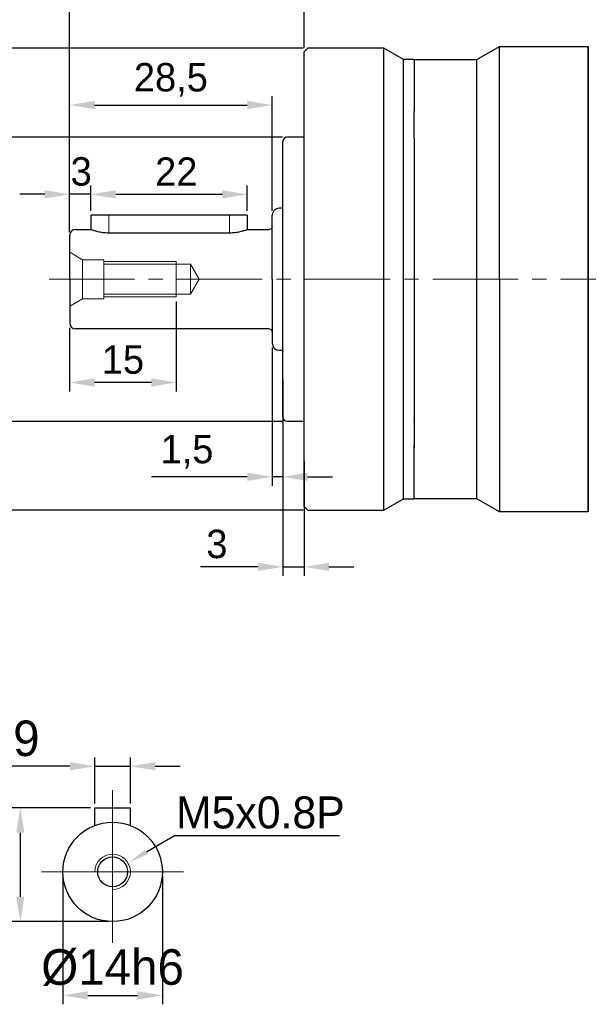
# Model space of a CAD drawing. Header units: millimetres. Extents: x 1333 to 1836, y 975 to 1331.
# Tile 7 of 11: x 1508 to 1588, y 1107 to 1246. Entities that reach past the tile are written whole.
import ezdxf

# ---------------------------------------------------------------- set-up
doc = ezdxf.new("R2010")
doc.units = ezdxf.units.MM
doc.header["$PDSIZE"] = -5
for name, pattern in [('ACAD_ISO10W100', [18, 12, -3, 0, -3]), ('JIS_02_2.0', [3, 2, -1]), ('点画线', [18, 12, -2, 2, -2])]:
    doc.linetypes.add(name, pattern=pattern)
doc.layers.get('0').update_dxf_attribs({"lineweight": 18})
doc.layers.get('Defpoints').update_dxf_attribs({"lineweight": 18})
for name, color, linetype, lineweight in [('7中心线层', 7, '点画线', 18), ('中心线', 7, 'JIS_02_2.0', 13), ('中心线层', 7, 'ACAD_ISO10W100', 20), ('尺寸线', 7, 'Continuous', 18), ('尺寸线层', 3, 'Continuous', 18), ('粗实线', 7, 'Continuous', 50), ('细实线', 7, 'Continuous', 18)]:
    doc.layers.add(name, color=color, linetype=linetype, lineweight=lineweight)
doc.styles.add('工程字', font='txt')
doc.dimstyles.new('DIMSTYLE_17', dxfattribs={"dimtxt": 8, "dimasz": 12, "dimexe": 0.18, "dimexo": 0.0625, "dimgap": 0.09, "dimtad": 1, "dimtih": 1, "dimtoh": 1, "dimdec": 3, "dimdsep": 46, "dimtxsty": 'Standard', "dimblk": '_CAXARROW', "dimcen": 0.09, "dimdle": 24, "dimadec": 0, "dimazin": 0, "dimtfac": 0.7, "dimtdec": 3, "dimtofl": 0, "dimtmove": 0, "dimatfit": 3, "dimfxl": 1, "dimtolj": 1, "dimarcsym": 0})
doc.dimstyles.new('ISO-25', dxfattribs={"dimtxt": 4.5, "dimasz": 1, "dimexe": 1.25, "dimexo": 0.625, "dimtad": 1, "dimtxsty": '工程字', "dimcen": 2.5, "dimdle": 2, "dimadec": 0, "dimazin": 0, "dimtfac": 1, "dimtmove": 0, "dimatfit": 3, "dimfxl": 1, "dimarcsym": 0})
doc.dimstyles.new('副本 ISO-25', dxfattribs={"dimtxt": 4.5, "dimasz": 2.5, "dimexe": 1.25, "dimexo": 0.625, "dimtad": 1, "dimtxsty": '工程字', "dimcen": 2.5, "dimdle": 5, "dimadec": 0, "dimazin": 0, "dimtfac": 1, "dimtmove": 0, "dimatfit": 3, "dimfxl": 1, "dimtolj": 1, "dimarcsym": 0})

# ---------------------------------------------------------------- blocks, each defined once
blk = doc.blocks.new('*D72')
at = {"layer": 'Defpoints', "color": 0, "lineweight": -2}
for p in [(1514.99, 1263.36), (1514.99, 1216.71), (1696.99, 1188.99)]:
    blk.add_point(p, dxfattribs=at)
at = {"layer": '尺寸线层', "color": 0, "lineweight": -2}
for p, q in [((1514.99, 1217.34), (1514.99, 1264.61)), ((1696.99, 1189.61), (1696.99, 1264.61)), ((1694.49, 1263.36), (1517.49, 1263.36))]:
    blk.add_line(p, q, dxfattribs=at)
for points in [[(1517.49, 1263.77), (1517.49, 1262.94), (1514.99, 1263.36)], [(1694.49, 1262.94), (1694.49, 1263.77), (1696.99, 1263.36)]]:
    blk.add_solid(points, dxfattribs=at)
at = {"layer": '尺寸线层', "color": 0, "insert": (1601.49, 1266.23), "char_height": 4.5, "attachment_point": 5, "style": '工程字'}
blk.add_mtext('\\A1;182', dxfattribs=at)
blk = doc.blocks.new('*D84')
at = {"layer": 'Defpoints', "color": 0, "lineweight": -2}
for p in [(1545.59, 1229.51), (1505.78, 1189.51), (1545.59, 1189.51)]:
    blk.add_point(p, dxfattribs=at)
at = {"layer": '尺寸线层', "color": 0, "linetype": 'ByBlock', "lineweight": -2}
for p, q in [((1544.97, 1229.51), (1504.53, 1229.51)), ((1505.78, 1226.01), (1505.78, 1193.01)), ((1544.97, 1189.51), (1504.53, 1189.51))]:
    blk.add_line(p, q, dxfattribs=at)
at = {"layer": '尺寸线层', "color": 0, "lineweight": -2}
for points in [[(1506.37, 1226.01), (1505.2, 1226.01), (1505.78, 1229.51)], [(1505.2, 1193.01), (1506.37, 1193.01), (1505.78, 1189.51)]]:
    blk.add_solid(points, dxfattribs=at)
at = {"layer": '尺寸线层', "color": 0, "insert": (1502.58, 1209.31), "char_height": 4, "attachment_point": 5, "rotation": 90, "style": '工程字'}
blk.add_mtext('%%C40h7', dxfattribs=at)
blk = doc.blocks.new('*D85')
at = {"layer": 'Defpoints', "color": 0, "lineweight": -2}
for p in [(1547.99, 1252.65), (1547.99, 1241.51), (1514.99, 1215.51)]:
    blk.add_point(p, dxfattribs=at)
at = {"layer": '尺寸线层', "color": 0, "linetype": 'ByBlock', "lineweight": -2}
for p, q in [((1514.99, 1216.14), (1514.99, 1253.9)), ((1547.99, 1242.14), (1547.99, 1253.9)), ((1518.49, 1252.65), (1544.49, 1252.65))]:
    blk.add_line(p, q, dxfattribs=at)
at = {"layer": '尺寸线层', "color": 0, "lineweight": -2}
for points in [[(1518.49, 1253.23), (1518.49, 1252.06), (1514.99, 1252.65)], [(1544.49, 1252.06), (1544.49, 1253.23), (1547.99, 1252.65)]]:
    blk.add_solid(points, dxfattribs=at)
at = {"layer": '尺寸线层', "color": 0, "insert": (1531.54, 1255.85), "char_height": 4, "attachment_point": 5, "style": '工程字'}
blk.add_mtext('33', dxfattribs=at)
blk = doc.blocks.new('*D86')
at = {"layer": 'Defpoints', "color": 0, "lineweight": -2}
for p in [(1514.99, 1221.46), (1517.99, 1218.51), (1514.99, 1215.71)]:
    blk.add_point(p, dxfattribs=at)
at = {"layer": '尺寸线层', "color": 0, "linetype": 'ByBlock', "lineweight": -2}
for p, q in [((1514.99, 1216.34), (1514.99, 1222.71)), ((1517.99, 1219.14), (1517.99, 1222.71)), ((1511.49, 1221.46), (1507.99, 1221.46)), ((1517.99, 1221.46), (1514.99, 1221.46)), ((1521.49, 1221.46), (1524.99, 1221.46))]:
    blk.add_line(p, q, dxfattribs=at)
at = {"layer": '尺寸线层', "color": 0, "lineweight": -2}
for points in [[(1511.49, 1220.88), (1511.49, 1222.04), (1514.99, 1221.46)], [(1521.49, 1222.04), (1521.49, 1220.88), (1517.99, 1221.46)]]:
    blk.add_solid(points, dxfattribs=at)
at = {"layer": '尺寸线层', "color": 0, "insert": (1516.62, 1224.66), "char_height": 4, "attachment_point": 5, "style": '工程字'}
blk.add_mtext('3', dxfattribs=at)
blk = doc.blocks.new('*D87')
at = {"layer": 'Defpoints', "color": 0, "lineweight": -2}
for p in [(1539.99, 1221.46), (1517.99, 1218.51), (1539.99, 1218.51)]:
    blk.add_point(p, dxfattribs=at)
at = {"layer": '尺寸线层', "color": 0, "linetype": 'ByBlock', "lineweight": -2}
for p, q in [((1517.99, 1219.14), (1517.99, 1222.71)), ((1539.99, 1219.14), (1539.99, 1222.71)), ((1521.49, 1221.46), (1536.49, 1221.46))]:
    blk.add_line(p, q, dxfattribs=at)
at = {"layer": '尺寸线层', "color": 0, "lineweight": -2}
for points in [[(1521.49, 1222.04), (1521.49, 1220.87), (1517.99, 1221.46)], [(1536.49, 1220.87), (1536.49, 1222.04), (1539.99, 1221.46)]]:
    blk.add_solid(points, dxfattribs=at)
at = {"layer": '尺寸线层', "color": 0, "insert": (1530, 1224.66), "char_height": 4, "attachment_point": 5, "style": '工程字'}
blk.add_mtext('22', dxfattribs=at)
blk = doc.blocks.new('*D88')
at = {"layer": 'Defpoints', "color": 0, "lineweight": -2}
for p in [(1543.49, 1200.51), (1544.99, 1196.09), (1543.49, 1181.7)]:
    blk.add_point(p, dxfattribs=at)
at = {"layer": '尺寸线层', "color": 0, "linetype": 'ByBlock', "lineweight": -2}
for p, q in [((1543.49, 1199.89), (1543.49, 1180.45)), ((1544.99, 1195.46), (1544.99, 1180.45)), ((1539.99, 1181.7), (1526.52, 1181.7)), ((1544.99, 1181.7), (1543.49, 1181.7)), ((1548.49, 1181.7), (1551.99, 1181.7))]:
    blk.add_line(p, q, dxfattribs=at)
at = {"layer": '尺寸线层', "color": 0, "lineweight": -2}
for points in [[(1539.99, 1181.12), (1539.99, 1182.29), (1543.49, 1181.7)], [(1548.49, 1182.29), (1548.49, 1181.12), (1544.99, 1181.7)]]:
    blk.add_solid(points, dxfattribs=at)
at = {"layer": '尺寸线层', "color": 0, "insert": (1531.51, 1185.24), "char_height": 4, "attachment_point": 5, "style": '工程字'}
blk.add_mtext('1,5', dxfattribs=at)
blk = doc.blocks.new('*D89')
at = {"layer": 'Defpoints', "color": 0, "lineweight": -2}
for p in [(1544.99, 1186.72), (1547.99, 1184.51), (1547.99, 1169.03)]:
    blk.add_point(p, dxfattribs=at)
at = {"layer": '尺寸线层', "color": 0, "linetype": 'ByBlock', "lineweight": -2}
for p, q in [((1544.99, 1186.1), (1544.99, 1167.78)), ((1547.99, 1183.89), (1547.99, 1167.78)), ((1541.49, 1169.03), (1533.43, 1169.03)), ((1544.99, 1169.03), (1547.99, 1169.03)), ((1551.49, 1169.03), (1554.99, 1169.03))]:
    blk.add_line(p, q, dxfattribs=at)
at = {"layer": '尺寸线层', "color": 0, "lineweight": -2}
for points in [[(1541.49, 1168.45), (1541.49, 1169.61), (1544.99, 1169.03)], [(1551.49, 1169.61), (1551.49, 1168.45), (1547.99, 1169.03)]]:
    blk.add_solid(points, dxfattribs=at)
at = {"layer": '尺寸线层', "color": 0, "insert": (1535.71, 1172.23), "char_height": 4, "attachment_point": 5, "style": '工程字'}
blk.add_mtext('3', dxfattribs=at)
blk = doc.blocks.new('*D90')
at = {"layer": 'Defpoints', "color": 0, "lineweight": -2}
for p in [(1666.99, 1252.75), (1547.99, 1241.51), (1666.99, 1209.51)]:
    blk.add_point(p, dxfattribs=at)
at = {"layer": '尺寸线', "color": 0, "linetype": 'ByBlock', "lineweight": -2}
for p, q in [((1547.99, 1242.14), (1547.99, 1254)), ((1551.49, 1252.75), (1663.49, 1252.75)), ((1666.99, 1210.14), (1666.99, 1254))]:
    blk.add_line(p, q, dxfattribs=at)
at = {"layer": '尺寸线', "color": 0, "lineweight": -2}
for points in [[(1551.49, 1253.33), (1551.49, 1252.16), (1547.99, 1252.75)], [(1663.49, 1252.16), (1663.49, 1253.33), (1666.99, 1252.75)]]:
    blk.add_solid(points, dxfattribs=at)
at = {"layer": '尺寸线', "color": 0, "insert": (1607.49, 1255.95), "char_height": 4, "attachment_point": 5, "style": '工程字'}
blk.add_mtext('119', dxfattribs=at)
blk = doc.blocks.new('*D91')
at = {"layer": 'Defpoints', "color": 0, "lineweight": -2}
for p in [(1529.99, 1207.01), (1514.99, 1203.31), (1514.99, 1194.98)]:
    blk.add_point(p, dxfattribs=at)
at = {"layer": '尺寸线层', "color": 0, "linetype": 'ByBlock', "lineweight": -2}
for p, q in [((1529.99, 1206.39), (1529.99, 1193.73)), ((1514.99, 1202.69), (1514.99, 1193.73)), ((1526.49, 1194.98), (1518.49, 1194.98))]:
    blk.add_line(p, q, dxfattribs=at)
at = {"layer": '尺寸线层', "color": 0, "lineweight": -2}
for points in [[(1518.49, 1195.56), (1518.49, 1194.4), (1514.99, 1194.98)], [(1526.49, 1194.4), (1526.49, 1195.56), (1529.99, 1194.98)]]:
    blk.add_solid(points, dxfattribs=at)
at = {"layer": '尺寸线层', "color": 0, "insert": (1522.49, 1198.18), "char_height": 4, "attachment_point": 5, "style": '工程字'}
blk.add_mtext('15', dxfattribs=at)
blk = doc.blocks.new('*D92')
at = {"layer": 'Defpoints', "color": 0, "lineweight": -2}
for p in [(1543.49, 1234.03), (1543.49, 1218.51), (1514.99, 1215.71)]:
    blk.add_point(p, dxfattribs=at)
at = {"layer": '尺寸线层', "color": 0, "linetype": 'ByBlock', "lineweight": -2}
for p, q in [((1514.99, 1216.34), (1514.99, 1235.28)), ((1543.49, 1219.14), (1543.49, 1235.28)), ((1518.49, 1234.03), (1539.99, 1234.03))]:
    blk.add_line(p, q, dxfattribs=at)
at = {"layer": '尺寸线层', "color": 0, "lineweight": -2}
for points in [[(1518.49, 1234.61), (1518.49, 1233.45), (1514.99, 1234.03)], [(1539.99, 1233.45), (1539.99, 1234.61), (1543.49, 1234.03)]]:
    blk.add_solid(points, dxfattribs=at)
at = {"layer": '尺寸线层', "color": 0, "insert": (1529.24, 1237.57), "char_height": 4, "attachment_point": 5, "style": '工程字'}
blk.add_mtext('28,5', dxfattribs=at)
blk = doc.blocks.new('*D93')
at = {"layer": 'Defpoints', "color": 0, "lineweight": -2}
for p in [(1548.49, 1242.01), (1496.63, 1177.01), (1548.49, 1177.01)]:
    blk.add_point(p, dxfattribs=at)
at = {"layer": '尺寸线层', "color": 0, "linetype": 'ByBlock', "lineweight": -2}
for p, q in [((1547.87, 1242.01), (1495.38, 1242.01)), ((1496.63, 1238.51), (1496.63, 1180.51)), ((1547.87, 1177.01), (1495.38, 1177.01))]:
    blk.add_line(p, q, dxfattribs=at)
at = {"layer": '尺寸线层', "color": 0, "lineweight": -2}
for points in [[(1497.22, 1238.51), (1496.05, 1238.51), (1496.63, 1242.01)], [(1496.05, 1180.51), (1497.22, 1180.51), (1496.63, 1177.01)]]:
    blk.add_solid(points, dxfattribs=at)
at = {"layer": '尺寸线层', "color": 0, "insert": (1493.43, 1208.95), "char_height": 4, "attachment_point": 5, "rotation": 90, "style": '工程字'}
blk.add_mtext('%%C65', dxfattribs=at)
blk = doc.blocks.new('*D94')
at = {"layer": 'Defpoints', "color": 0, "lineweight": -2}
for p in [(1523.54, 1140.97), (1518.54, 1135.11), (1523.54, 1135.11)]:
    blk.add_point(p, dxfattribs=at)
at = {"layer": '尺寸线层', "color": 0, "linetype": 'ByBlock', "lineweight": -2}
for p, q in [((1518.54, 1135.74), (1518.54, 1142.22)), ((1523.54, 1135.74), (1523.54, 1142.22)), ((1515.04, 1140.97), (1498.82, 1140.97)), ((1518.54, 1140.97), (1523.54, 1140.97)), ((1527.04, 1140.97), (1530.54, 1140.97))]:
    blk.add_line(p, q, dxfattribs=at)
at = {"layer": '尺寸线层', "color": 0, "lineweight": -2}
for points in [[(1515.04, 1140.39), (1515.04, 1141.55), (1518.54, 1140.97)], [(1527.04, 1141.55), (1527.04, 1140.39), (1523.54, 1140.97)]]:
    blk.add_solid(points, dxfattribs=at)
at = {"layer": '尺寸线层', "color": 0, "insert": (1505.18, 1144.87), "char_height": 5, "attachment_point": 5, "style": '工程字'}
blk.add_mtext('5h9', dxfattribs=at)
blk = doc.blocks.new('*D95')
at = {"layer": 'Defpoints', "color": 0, "lineweight": -2}
for p in [(1518.54, 1135.11), (1508.04, 1119.11), (1521.04, 1119.11)]:
    blk.add_point(p, dxfattribs=at)
at = {"layer": '尺寸线层', "color": 0, "linetype": 'ByBlock', "lineweight": -2}
for p, q in [((1517.91, 1135.11), (1506.79, 1135.11)), ((1508.04, 1131.61), (1508.04, 1122.61)), ((1520.41, 1119.11), (1506.79, 1119.11))]:
    blk.add_line(p, q, dxfattribs=at)
at = {"layer": '尺寸线层', "color": 0, "lineweight": -2}
for points in [[(1508.63, 1131.61), (1507.46, 1131.61), (1508.04, 1135.11)], [(1507.46, 1122.61), (1508.63, 1122.61), (1508.04, 1119.11)]]:
    blk.add_solid(points, dxfattribs=at)
at = {"layer": '尺寸线层', "color": 0, "insert": (1504.14, 1127.11), "char_height": 5, "attachment_point": 5, "rotation": 90, "style": '工程字'}
blk.add_mtext('16', dxfattribs=at)
blk = doc.blocks.new('*D96')
at = {"layer": 'Defpoints', "color": 0, "lineweight": -2}
for p in [(1514.04, 1126.11), (1528.04, 1126.11), (1528.04, 1108.72)]:
    blk.add_point(p, dxfattribs=at)
at = {"layer": '尺寸线层', "color": 0, "linetype": 'ByBlock', "lineweight": -2}
for p, q in [((1514.04, 1125.49), (1514.04, 1107.47)), ((1528.04, 1125.49), (1528.04, 1107.47)), ((1517.54, 1108.72), (1524.54, 1108.72))]:
    blk.add_line(p, q, dxfattribs=at)
at = {"layer": '尺寸线层', "color": 0, "lineweight": -2}
for points in [[(1517.54, 1109.3), (1517.54, 1108.13), (1514.04, 1108.72)], [(1524.54, 1108.13), (1524.54, 1109.3), (1528.04, 1108.72)]]:
    blk.add_solid(points, dxfattribs=at)
at = {"layer": '尺寸线层', "color": 0, "insert": (1521.04, 1112.62), "char_height": 5, "attachment_point": 5, "style": '工程字'}
blk.add_mtext('%%C14h6', dxfattribs=at)
blk = doc.blocks.new('_CAXARROW')
blk.add_hatch(color=0).paths.add_polyline_path([(0, 0), (-1, 0.125), (-1, -0.125)], flags=0)
blk = doc.blocks.new('*D97')
at = {"layer": 'Defpoints', "color": 0, "lineweight": -2}
for p in [(1523.2, 1127.37), (1518.88, 1124.85)]:
    blk.add_point(p, dxfattribs=at)
at = {"layer": '尺寸线层', "color": 0, "linetype": 'Continuous', "lineweight": -2}
for p, q in [((1529.73, 1131.19), (1525.79, 1128.89)), ((1552.95, 1131.19), (1529.73, 1131.19)), ((1520.95, 1126.11), (1521.13, 1126.11)), ((1521.04, 1126.02), (1521.04, 1126.2))]:
    blk.add_line(p, q, dxfattribs=at)
at = {"layer": '尺寸线层', "color": 0, "lineweight": -2, "xscale": 3, "yscale": 3, "zscale": 3, "rotation": 210.3010392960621}
blk.add_blockref('_CAXARROW', (1523.2, 1127.37), dxfattribs=at)
at = {"layer": '尺寸线层', "color": 0, "insert": (1541.84, 1134.44), "char_height": 4.5, "attachment_point": 5, "style": '工程字'}
blk.add_mtext('\\A1;M5x0.8P', dxfattribs=at)
blk = doc.blocks.new('_FILLED')
at = {"linetype": 'ByBlock'}
blk.add_hatch(color=0, dxfattribs=at).paths.add_polyline_path([(0, 0), (-1, 0.133), (-1, -0.133)], flags=0)

msp = doc.modelspace()

# ---------------------------------------------------------------- linework, layer by layer
for p, q in [((1563.6439, 1240.4146), (1563.4939, 1240.2646)), ((1563.4939, 1209.5146), (1563.4939, 1240.4146)), ((1544.9648, 1209.5146), (1544.9939, 1209.5146)), ((1563.4939, 1178.6146), (1563.4939, 1209.5146)), ((1563.4939, 1178.7646), (1563.6439, 1178.6146))]:
    msp.add_line(p, q)
at = {"layer": '7中心线层'}
msp.add_line((1512.1006, 1209.5146), (1666.9939, 1209.5146), dxfattribs=at)
at = {"layer": '中心线', "color": 0, "linetype": 'ByBlock'}
for p, q in [((1520.4939, 1218.5146), (1520.4939, 1216.0529)), ((1537.4939, 1218.5146), (1537.4939, 1216.0529)), ((1514.9939, 1213.3038), (1516.7939, 1212.2646)), ((1516.7939, 1212.2646), (1519.7939, 1212.2646)), ((1516.7939, 1212.2646), (1516.7939, 1206.7646)), ((1519.7939, 1212.2646), (1519.7939, 1206.7646)), ((1519.7939, 1212.0146), (1529.9939, 1212.0146)), ((1519.7939, 1211.6146), (1531.9939, 1211.6146)), ((1529.9939, 1212.0146), (1529.9939, 1207.0146)), ((1531.9939, 1211.6146), (1533.2063, 1209.5146)), ((1531.9939, 1211.6146), (1531.9939, 1207.4146)), ((1531.9939, 1207.4146), (1533.2063, 1209.5146)), ((1519.7939, 1207.4146), (1531.9939, 1207.4146)), ((1519.7939, 1207.0146), (1529.9939, 1207.0146)), ((1514.9939, 1205.7253), (1516.7939, 1206.7646)), ((1516.7939, 1206.7646), (1519.7939, 1206.7646))]:
    msp.add_line(p, q, dxfattribs=at)
at = {"layer": '中心线层', "color": 0, "linetype": 'ByBlock'}
for p, q in [((1521.037, 1116.1105), (1521.037, 1137.6105)), ((1511.037, 1126.1105), (1531.037, 1126.1105))]:
    msp.add_line(p, q, dxfattribs=at)
at = {"layer": '粗实线', "color": 0, "lineweight": 30}
for p, q in [((1548.4939, 1242.0146), (1547.9939, 1241.5146)), ((1559.2226, 1242.0146), (1548.4939, 1242.0146)), ((1561.9939, 1240.4146), (1559.2226, 1242.0146)), ((1559.2226, 1177.0146), (1559.2226, 1242.0146)), ((1572.2896, 1240.4146), (1575.4939, 1242.2646)), ((1575.4939, 1242.2646), (1587.9939, 1242.2646)), ((1575.4939, 1209.5146), (1575.4939, 1242.2646)), ((1587.9939, 1176.7646), (1587.9939, 1242.2646)), ((1587.9939, 1209.5146), (1587.9939, 1242.2646)), ((1587.9939, 1176.7646), (1587.9939, 1242.2646)), ((1547.9939, 1177.5146), (1547.9939, 1241.5146)), ((1563.4939, 1240.4146), (1561.9939, 1240.4146)), ((1561.9939, 1178.6146), (1561.9939, 1240.4146)), ((1563.4939, 1240.2646), (1563.6439, 1240.4146)), ((1563.4939, 1240.4146), (1563.4939, 1233.181)), ((1563.6439, 1240.4146), (1572.2896, 1240.4146)), ((1572.2896, 1209.5146), (1572.2896, 1240.4146)), ((1563.4939, 1229.3828), (1563.4939, 1233.1819)), ((1563.4939, 1232.9323), (1563.4939, 1233.181)), ((1547.9939, 1229.5146), (1545.5939, 1229.5146)), ((1563.4939, 1229.3818), (1563.4939, 1229.4437)), ((1563.4939, 1229.3818), (1563.4939, 1209.5146)), ((1544.9939, 1190.1146), (1544.9939, 1228.9146)), ((1544.965, 1219.5146), (1544.4939, 1219.5146)), ((1544.9939, 1219.6212), (1544.9648, 1219.5146)), ((1520.4939, 1218.5146), (1517.9939, 1218.5146)), ((1517.9939, 1218.5146), (1517.9939, 1216.5145)), ((1537.4939, 1218.5146), (1520.4939, 1218.5146)), ((1539.9939, 1218.5146), (1537.4939, 1218.5146)), ((1539.9939, 1218.5146), (1539.9939, 1216.5145)), ((1543.4939, 1209.5146), (1543.4939, 1218.5146)), ((1514.9939, 1209.5146), (1514.9939, 1215.7146)), ((1515.7939, 1216.5146), (1517.9939, 1216.5146)), ((1520.4939, 1216.0529), (1537.4939, 1216.0529)), ((1539.9939, 1216.5146), (1543.0939, 1216.5146)), ((1514.9939, 1209.5146), (1514.9939, 1203.3146)), ((1543.4939, 1209.5146), (1543.4939, 1200.5146)), ((1563.4939, 1209.5146), (1563.4939, 1189.6473)), ((1572.2896, 1178.6146), (1572.2896, 1209.5146)), ((1575.4939, 1209.5146), (1575.4939, 1176.7646)), ((1543.0939, 1202.5146), (1515.7939, 1202.5146)), ((1544.4939, 1199.5146), (1544.965, 1199.5146)), ((1544.9648, 1199.5146), (1544.9939, 1199.4079)), ((1545.5939, 1189.5146), (1547.9939, 1189.5146)), ((1563.4939, 1189.5854), (1563.4939, 1189.6473)), ((1563.4939, 1189.5854), (1563.4939, 1185.8473)), ((1563.4939, 1185.8481), (1563.4939, 1186.0968)), ((1563.4939, 1178.6146), (1563.4939, 1185.8481)), ((1559.2226, 1177.0146), (1561.9939, 1178.6146)), ((1561.9939, 1178.6146), (1563.4939, 1178.6146)), ((1563.6439, 1178.6146), (1563.4939, 1178.7646)), ((1572.2896, 1178.6146), (1563.6439, 1178.6146)), ((1575.4939, 1176.7646), (1572.2896, 1178.6146)), ((1547.9939, 1177.5146), (1548.4939, 1177.0146)), ((1548.4939, 1177.0146), (1559.2226, 1177.0146)), ((1587.9939, 1176.7646), (1575.4939, 1176.7646)), ((1518.537, 1132.6489), (1518.537, 1135.1105)), ((1518.537, 1135.1105), (1523.537, 1135.1105)), ((1523.537, 1132.7099), (1523.537, 1135.1105))]:
    msp.add_line(p, q, dxfattribs=at)
at = {"layer": '粗实线', "linetype": 'Continuous', "lineweight": 30}
msp.add_line((1587.9939, 1242.2646), (1587.9939, 1208.0146), dxfattribs=at)
msp.add_line((1587.9939, 1242.2646), (1587.9939, 1208.0146), dxfattribs=at)
at = {"layer": '粗实线', "color": 0, "linetype": 'Continuous', "lineweight": 30}
for q in [(1587.9939, 1242.2646), (1587.9939, 1176.7646)]:
    msp.add_line((1587.9939, 1209.5146), q, dxfattribs=at)
at = {"layer": '粗实线', "color": 0, "lineweight": 30}
for radius in [7, 2.1]:
    msp.add_circle((1521.037, 1126.1105), radius, dxfattribs=at)
for centre, radius, start, end in [((1545.5939, 1228.9146), 0.6, 90, 180), ((1544.4939, 1218.5146), 1, 90, 180), ((1515.7939, 1215.7146), 0.8, 90, 180), ((1515.7939, 1203.3146), 0.8, 180, 270), ((1544.4939, 1200.5146), 1, 180, 270), ((1545.5939, 1190.1146), 0.6, 180, 270)]:
    msp.add_arc(centre, radius, start, end, dxfattribs=at)
at = {"layer": '粗实线', "color": 0, "lineweight": 30, "extrusion": (0, 0, -1)}
for centre, start, end in [((-1543.0939, 1216.9146), 180, 270), ((-1543.0939, 1202.1146), 90, 180)]:
    msp.add_arc(centre, 0.4, start, end, dxfattribs=at)
at = {"layer": '粗实线', "color": 0, "lineweight": 30}
for points, knots in [([(1517.992, 1216.5143), (1517.9965, 1216.5139), (1518.0008, 1216.5121), (1518.0259, 1216.5032), (1518.092, 1216.4794), (1518.3001, 1216.4104), (1518.4456, 1216.3642), (1518.805, 1216.2652), (1519.0273, 1216.2111), (1519.5191, 1216.1207), (1519.7971, 1216.0838), (1520.0807, 1216.066), (1520.2168, 1216.0574), (1520.3556, 1216.0529), (1520.4939, 1216.0529)], [0, 0, 0, 0, 0.05357036, 0.05357036, 0.25536356, 0.25536356, 0.45995656, 0.45995656, 0.67573795, 0.67573795, 0.89571997, 0.89571997, 0.89571997, 1, 1, 1, 1]), ([(1537.4939, 1216.0529), (1537.7636, 1216.0529), (1538.037, 1216.0706), (1538.5445, 1216.132), (1538.7856, 1216.1761), (1539.2178, 1216.273), (1539.4125, 1216.327), (1539.7261, 1216.4218), (1539.8469, 1216.4631), (1539.9679, 1216.5052), (1539.9917, 1216.5133), (1539.9954, 1216.5161)], [0, 0, 0, 0, 0.20522719, 0.20522719, 0.40987883, 0.40987883, 0.62304954, 0.62304954, 0.84296118, 0.84296118, 1, 1, 1, 1])]:
    msp.add_open_spline(points, degree=3, knots=knots, dxfattribs=at)
at = {"layer": '细实线', "color": 0, "linetype": 'ByBlock'}
msp.add_arc((1521.037, 1126.1105), 2.5, 270, 180, dxfattribs=at)

# ---------------------------------------------------------------- dimensions: what is measured, and where the dimension line sits
at = {"layer": '尺寸线', "color": 0, "linetype": 'ByBlock'}
dim = msp.add_linear_dim(base=(1666.9939, 1252.747), p1=(1547.9939, 1241.5146), p2=(1666.9939, 1209.5146), dimstyle='ISO-25', override={"dimtxt": 4, "dimasz": 3.5, "dimgap": 1.2, "dimtxsty": '工程字'}, dxfattribs=at)
dim.commit()
dim.dimension.update_dxf_attribs({"geometry": '*D90', "text_midpoint": (1607.4939, 1252.747), "dimtype": 160})
at = {"layer": '尺寸线层'}
dim = msp.add_linear_dim(base=(1514.9939, 1263.3578), p1=(1696.9939, 1188.9865), p2=(1514.9939, 1216.7146), dimstyle='副本 ISO-25', dxfattribs=at)
dim.commit()
dim.dimension.update_dxf_attribs({"geometry": '*D72', "text_midpoint": (1601.4939, 1263.3578), "dimtype": 160})
at = {"layer": '尺寸线层', "linetype": 'ByBlock'}
for base, p1, p2, override, picture, middle in [((1547.9939, 1252.6462), (1514.9939, 1215.5146), (1547.9939, 1241.5146), {"dimtxt": 4, "dimasz": 3.5, "dimgap": 1.2}, '*D85', (1531.5424, 1252.6462)), ((1514.9939, 1221.4588), (1517.9939, 1218.5146), (1514.9939, 1215.7146), {"dimtxt": 4, "dimasz": 3.5, "dimgap": 1.2}, '*D86', (1516.6169, 1221.4588)), ((1539.9939, 1221.4576), (1517.9939, 1218.5146), (1539.9939, 1218.5146), {"dimtxt": 4, "dimasz": 3.5, "dimgap": 1.2}, '*D87', (1530.0009, 1221.4576)), ((1543.4939, 1181.702), (1544.9939, 1196.0895), (1543.4939, 1200.5146), {"dimtxt": 4, "dimasz": 3.5, "dimgap": 1.2}, '*D88', (1531.5062, 1181.702)), ((1547.9939, 1169.0303), (1544.9939, 1186.7246), (1547.9939, 1184.5146), {"dimtxt": 4, "dimasz": 3.5, "dimgap": 1.2, "dimtxsty": '工程字'}, '*D89', (1535.7101, 1169.0303))]:
    dim = msp.add_linear_dim(base=base, p1=p1, p2=p2, dimstyle='ISO-25', override=override, dxfattribs=at)
    dim.commit()
    dim.dimension.update_dxf_attribs({"geometry": picture, "text_midpoint": middle, "dimtype": 160})
for base, p1, p2, text, override, picture, middle in [((1496.633, 1177.0146), (1548.4939, 1242.0146), (1548.4939, 1177.0146), '%%C<>', {"dimtxt": 4, "dimasz": 3.5, "dimgap": 1.2, "dimtxsty": '工程字'}, '*D93', (1496.633, 1208.9487)), ((1505.7823, 1189.5146), (1545.5939, 1229.5146), (1545.5939, 1189.5146), '%%C<>h7', {"dimtxt": 4, "dimasz": 3.5, "dimgap": 1.2}, '*D84', (1505.7823, 1209.3107))]:
    dim = msp.add_linear_dim(base=base, p1=p1, p2=p2, angle=90, text=text, dimstyle='ISO-25', override=override, dxfattribs=at)
    dim.commit()
    dim.dimension.update_dxf_attribs({"geometry": picture, "text_midpoint": middle, "dimtype": 160})
for base, p1, p2, picture, middle in [((1543.4939, 1234.0305), (1514.9939, 1215.7146), (1543.4939, 1218.5146), '*D92', (1529.2439, 1237.5657)), ((1514.9939, 1194.9815), (1529.9939, 1207.0146), (1514.9939, 1203.3146), '*D91', (1522.4939, 1198.1815))]:
    dim = msp.add_linear_dim(base=base, p1=p1, p2=p2, dimstyle='ISO-25', override={"dimtxt": 4, "dimasz": 3.5, "dimgap": 1.2, "dimtxsty": '工程字'}, dxfattribs=at)
    dim.commit()
    dim.dimension.update_dxf_attribs({"geometry": picture, "text_midpoint": middle})
for base, p1, p2, text, picture, middle in [((1523.537, 1140.9716), (1518.537, 1135.1105), (1523.537, 1135.1105), '<>h9', '*D94', (1505.1789, 1140.9716)), ((1528.037, 1108.7181), (1514.037, 1126.1105), (1528.037, 1126.1105), '%%C<>h6', '*D96', (1521.037, 1108.7181))]:
    dim = msp.add_linear_dim(base=base, p1=p1, p2=p2, text=text, dimstyle='ISO-25', override={"dimtxt": 5, "dimasz": 3.5, "dimgap": 1.4}, dxfattribs=at)
    dim.commit()
    dim.dimension.update_dxf_attribs({"geometry": picture, "text_midpoint": middle, "dimtype": 160})
at = {"layer": '尺寸线层', "linetype": 'Continuous'}
dim = msp.add_diameter_dim_2p(p1=(1518.8786, 1124.8492), p2=(1523.1955, 1127.3719), text='M5x0.8P', dimstyle='DIMSTYLE_17', override={"dimtxt": 4.5, "dimasz": 3, "dimgap": 1, "dimtxsty": '工程字', "dimtol": 0, "dimldrblk": '_FILLED'}, dxfattribs=at)
dim.commit()
dim.dimension.update_dxf_attribs({"geometry": '*D97', "text_midpoint": (1541.8409, 1131.1901), "dimtype": 163})
at = {"layer": '尺寸线层', "linetype": 'ByBlock'}
dim = msp.add_linear_dim(base=(1508.0445, 1119.1105), p1=(1518.537, 1135.1105), p2=(1521.037, 1119.1105), angle=90, dimstyle='ISO-25', override={"dimtxt": 5, "dimasz": 3.5, "dimgap": 1.4}, dxfattribs=at)
dim.commit()
dim.dimension.update_dxf_attribs({"geometry": '*D95', "text_midpoint": (1508.0445, 1127.1105), "dimtype": 160})

doc.saveas('drawing.dxf')
